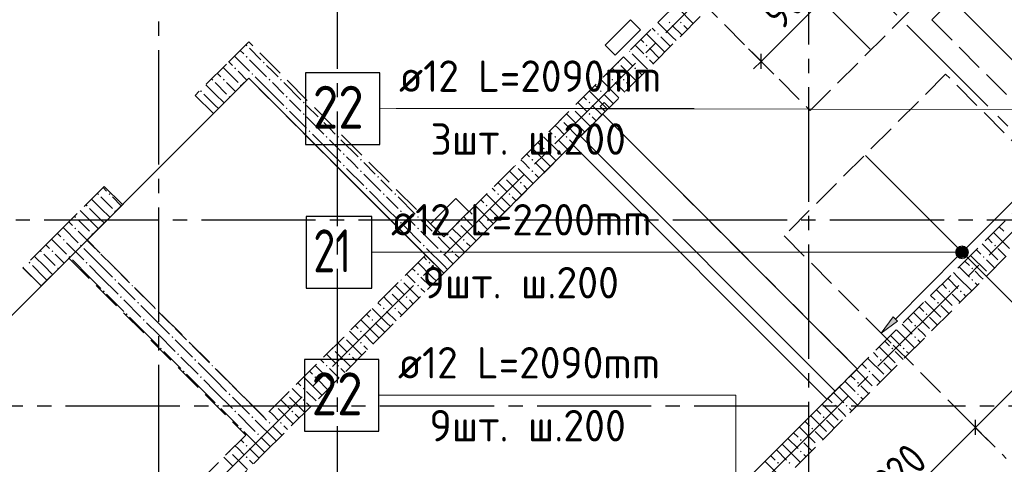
# Model space of a CAD drawing. Header units: millimetres. Extents: x 0 to 43617, y 0 to 59400.
# Tile 15 of 29: x 20852 to 27745, y 24124 to 27233. Entities that reach past the tile are written whole.
import ezdxf

# ---------------------------------------------------------------- set-up
doc = ezdxf.new("R2010")
doc.units = ezdxf.units.MM
doc.linetypes.add('______2', pattern=[270, 200, -70])
doc.linetypes.add('______5', pattern=[1100, 800, -100, 100, -100])
for name, color, linetype, lineweight in [('Standard', 7, 'Continuous', 25), ('ДОП Верх по Х', 7, 'Continuous', 25), ('ЖБ Балка Вышележаща', 7, 'Continuous', 25), ('Оси', 40, '______5', 18), ('Позиционная метка номер позиции', 7, 'Continuous', 13), ('Примечания', 7, 'Continuous', 25)]:
    doc.layers.add(name, color=color, linetype=linetype, lineweight=lineweight)
for name, color, linetype, lineweight, true_color in [('ЖБ Балка Нижележащая', 7, '______2', 25, 0x8c8cff), ('ЖБ Перекрытие верхний уровень', 7, 'Continuous', 25, 0xe0e0ff), ('ЖБ Стена верхний уровень', 7, 'Continuous', 25, 0x006e00)]:
    doc.layers.add(name, color=color, linetype=linetype, lineweight=lineweight, true_color=true_color)
doc.styles.add('GOST 2.304-81', font='txt')
doc.styles.add('ISOCPEUR', font='txt')

msp = doc.modelspace()

# ---------------------------------------------------------------- hatches: boundary and pattern name
at = {"layer": 'ДОП Верх по Х', "linetype": 'Continuous', "lineweight": 13, "transparency": 33554687}
for points in [[(27413.1, 25615.8), (27475.7, 25579.8), (27422.7, 25632.8)], [(27413.1, 25596.7), (27458.7, 25570.2), (27413.1, 25615.8)], [(27413.1, 25615.8), (27458.7, 25570.2), (27475.7, 25579.8)], [(27439.6, 25570.2), (27413.1, 25596.7), (27422.7, 25579.8)], [(27413.1, 25596.7), (27439.6, 25570.2), (27458.7, 25570.2)], [(27422.7, 25632.8), (27485.2, 25596.7), (27439.6, 25642.4)], [(27422.7, 25632.8), (27475.7, 25579.8), (27485.2, 25596.7)], [(27439.6, 25642.4), (27485.2, 25596.7), (27485.2, 25615.8)], [(27439.6, 25642.4), (27485.2, 25615.8), (27458.7, 25642.4)], [(27458.7, 25642.4), (27485.2, 25615.8), (27475.7, 25632.8)]]:
    msp.add_hatch(color=7, dxfattribs=at).paths.add_polyline_path(points)
msp.add_hatch(color=7, dxfattribs=at).paths.add_polyline_path([(26996.6, 25125.4), (26883.5, 25040.6), (26968.3, 25153.7)], flags=16)
at = {"layer": 'ЖБ Стена верхний уровень', "linetype": 'Continuous', "lineweight": 18, "transparency": 33554687}
for points in [[(25394.5, 27213.1), (25401, 27219.6), (25407.5, 27213.1), (25401, 27206.6)], [(25474.5, 27213.1), (25481, 27219.6), (25487.5, 27213.1), (25481, 27206.6)], [(25314.5, 27133.1), (25321, 27139.6), (25327.4, 27133.1), (25321, 27126.6)], [(22434.5, 27053.1), (22440.9, 27059.6), (22447.4, 27053.1), (22440.9, 27046.6)], [(25234.5, 27053.1), (25240.9, 27059.6), (25247.4, 27053.1), (25240.9, 27046.6)], [(22434.5, 26973.1), (22440.9, 26979.6), (22447.4, 26973.1), (22440.9, 26966.6)], [(25123.7, 27016.9), (25127.4, 27013.1), (25121, 27006.6), (25117.2, 27010.4)], [(25234.5, 26973.1), (25240.9, 26979.6), (25247.4, 26973.1), (25240.9, 26966.6)], [(22354.4, 26893.1), (22360.9, 26899.6), (22367.4, 26893.1), (22360.9, 26886.6)], [(22554.4, 26933.1), (22560.9, 26939.6), (22567.4, 26933.1), (22560.9, 26926.6)], [(25043.7, 26936.9), (25047.4, 26933.1), (25040.9, 26926.6), (25037.2, 26930.4)], [(25154.4, 26893.1), (25160.9, 26899.6), (25167.4, 26893.1), (25160.9, 26886.6)], [(22194.5, 26813.1), (22201, 26819.6), (22207.5, 26813.1), (22201, 26806.6)], [(22274.5, 26813.1), (22281, 26819.6), (22287.5, 26813.1), (22281, 26806.6)], [(22474.5, 26853.1), (22481, 26859.6), (22487.5, 26853.1), (22481, 26846.6)], [(22594.5, 26813.1), (22601, 26819.6), (22607.5, 26813.1), (22601, 26806.6)], [(22674.5, 26813.1), (22681, 26819.6), (22687.5, 26813.1), (22681, 26806.6)], [(24994.5, 26813.1), (25001, 26819.6), (25007.5, 26813.1), (25001, 26806.6)], [(25074.5, 26813.1), (25081, 26819.6), (25087.5, 26813.1), (25081, 26806.6)], [(22394.5, 26773.1), (22401, 26779.6), (22406.2, 26774.3), (22399.7, 26767.8)], [(22114.5, 26733.1), (22121, 26739.6), (22127.4, 26733.1), (22121, 26726.6)], [(22314.5, 26693.1), (22321, 26699.6), (22326.2, 26694.3), (22319.7, 26687.8)], [(22714.5, 26693.1), (22721, 26699.6), (22727.4, 26693.1), (22721, 26686.6)], [(24914.5, 26733.1), (24921, 26739.6), (24927.4, 26733.1), (24921, 26726.6)], [(22714.5, 26613.1), (22721, 26619.6), (22727.4, 26613.1), (22721, 26606.6)], [(22834.5, 26653.1), (22840.9, 26659.6), (22847.4, 26653.1), (22840.9, 26646.6)], [(24723.7, 26616.9), (24727.4, 26613.1), (24721, 26606.6), (24717.2, 26610.4)], [(24834.5, 26653.1), (24840.9, 26659.6), (24847.4, 26653.1), (24840.9, 26646.6)], [(22834.5, 26573.1), (22840.9, 26579.6), (22847.4, 26573.1), (22840.9, 26566.6)], [(22954.4, 26533.1), (22960.9, 26539.6), (22967.4, 26533.1), (22960.9, 26526.6)], [(24834.5, 26573.1), (24840.9, 26579.6), (24847.4, 26573.1), (24840.9, 26566.6)], [(24643.7, 26536.9), (24647.4, 26533.1), (24640.9, 26526.6), (24637.2, 26530.4)], [(24754.4, 26493.1), (24760.9, 26499.6), (24767.4, 26493.1), (24760.9, 26486.6)], [(22874.5, 26453.1), (22881, 26459.6), (22887.5, 26453.1), (22881, 26446.6)], [(22994.5, 26413.1), (23001, 26419.6), (23007.5, 26413.1), (23001, 26406.6)], [(23074.5, 26413.1), (23081, 26419.6), (23087.5, 26413.1), (23081, 26406.6)], [(24594.5, 26413.1), (24601, 26419.6), (24607.5, 26413.1), (24601, 26406.6)], [(24674.5, 26413.1), (24681, 26419.6), (24687.5, 26413.1), (24681, 26406.6)], [(24514.5, 26333.1), (24521, 26339.6), (24527.4, 26333.1), (24521, 26326.6)], [(23114.5, 26293.1), (23121, 26299.6), (23127.4, 26293.1), (23121, 26286.6)], [(23114.5, 26213.1), (23121, 26219.6), (23127.4, 26213.1), (23121, 26206.6)], [(23234.5, 26253.1), (23240.9, 26259.6), (23247.4, 26253.1), (23240.9, 26246.6)], [(24323.7, 26216.9), (24327.4, 26213.1), (24321, 26206.6), (24317.2, 26210.4)], [(24434.5, 26253.1), (24440.9, 26259.6), (24447.4, 26253.1), (24440.9, 26246.6)], [(23234.5, 26173.1), (23240.9, 26179.6), (23247.4, 26173.1), (23240.9, 26166.6)], [(23354.4, 26133.1), (23360.9, 26139.6), (23367.4, 26133.1), (23360.9, 26126.6)], [(24243.7, 26136.9), (24247.4, 26133.1), (24240.9, 26126.6), (24237.2, 26130.4)], [(24434.5, 26173.1), (24440.9, 26179.6), (24447.4, 26173.1), (24440.9, 26166.6)], [(23274.5, 26053.1), (23281, 26059.6), (23287.5, 26053.1), (23281, 26046.6)], [(24354.4, 26093.1), (24360.9, 26099.6), (24367.4, 26093.1), (24360.9, 26086.6)], [(21394.5, 26013.1), (21401, 26019.6), (21407.5, 26013.1), (21401, 26006.6)], [(21474.5, 26013.1), (21481, 26019.6), (21487.5, 26013.1), (21481, 26006.6)], [(23394.5, 26013.1), (23401, 26019.6), (23407.5, 26013.1), (23401, 26006.6)], [(23474.5, 26013.1), (23481, 26019.6), (23487.5, 26013.1), (23481, 26006.6)], [(24194.5, 26013.1), (24201, 26019.6), (24207.5, 26013.1), (24201, 26006.6)], [(24274.5, 26013.1), (24281, 26019.6), (24287.5, 26013.1), (24281, 26006.6)], [(21314.5, 25933.1), (21321, 25939.6), (21327.4, 25933.1), (21321, 25926.6)], [(24114.5, 25933.1), (24121, 25939.6), (24127.4, 25933.1), (24121, 25926.6)], [(21234.5, 25853.1), (21240.9, 25859.6), (21247.4, 25853.1), (21240.9, 25846.6)], [(21514.5, 25893.1), (21521, 25899.6), (21526.2, 25894.3), (21519.7, 25887.9)], [(23514.5, 25893.1), (23521, 25899.6), (23527.4, 25893.1), (23521, 25886.6)], [(23634.5, 25853.1), (23640.9, 25859.6), (23647.4, 25853.1), (23640.9, 25846.6)], [(24034.5, 25853.1), (24040.9, 25859.6), (24047.4, 25853.1), (24040.9, 25846.6)], [(23514.5, 25813.1), (23521, 25819.6), (23527.4, 25813.1), (23521, 25806.6)], [(23923.7, 25816.9), (23927.4, 25813.1), (23921, 25806.6), (23917.2, 25810.4)], [(21234.5, 25773.1), (21239, 25777.7), (21245.5, 25771.2), (21240.9, 25766.6)], [(21239, 25777.7), (21240.9, 25779.6), (21247.4, 25773.1), (21245.5, 25771.2)], [(21354.4, 25733.1), (21360.9, 25739.6), (21366.2, 25734.4), (21359.7, 25727.9)], [(23634.5, 25773.1), (23640.9, 25779.6), (23647.4, 25773.1), (23640.9, 25766.6)], [(23754.4, 25733.1), (23760.9, 25739.6), (23767.4, 25733.1), (23760.9, 25726.6)], [(23843.7, 25736.9), (23847.4, 25733.1), (23840.9, 25726.6), (23837.2, 25730.4)], [(24034.5, 25773.1), (24040.9, 25779.6), (24047.4, 25773.1), (24040.9, 25766.6)], [(21154.4, 25693.1), (21160.9, 25699.6), (21167.4, 25693.1), (21160.9, 25686.6)], [(21274.5, 25653.1), (21281, 25659.6), (21287.5, 25653.1), (21281, 25646.6)], [(23674.5, 25653.1), (23681, 25659.6), (23687.5, 25653.1), (23681, 25646.6)], [(23954.4, 25693.1), (23960.9, 25699.6), (23967.4, 25693.1), (23960.9, 25686.6)], [(27674.5, 25653.1), (27681, 25659.6), (27687.5, 25653.1), (27681, 25646.6)], [(21074.5, 25613.1), (21081, 25619.6), (21087.5, 25613.1), (21081, 25606.6)], [(21194.5, 25573.1), (21201, 25579.6), (21207.5, 25573.1), (21201, 25566.6)], [(21394.5, 25613.1), (21399, 25617.7), (21405.5, 25611.2), (21401, 25606.6)], [(23794.5, 25613.1), (23801, 25619.6), (23807.5, 25613.1), (23801, 25606.6)], [(23874.5, 25613.1), (23881, 25619.6), (23887.5, 25613.1), (23881, 25606.6)], [(27594.5, 25573.1), (27601, 25579.6), (27607.5, 25573.1), (27601, 25566.6)], [(20914.5, 25533.1), (20921, 25539.6), (20927.4, 25533.1), (20921, 25526.6)], [(21314.5, 25533.1), (21321, 25539.6), (21327.4, 25533.1), (21321, 25526.6)], [(23714.5, 25533.1), (23721, 25539.6), (23727.4, 25533.1), (23721, 25526.6)], [(21114.5, 25493.1), (21121, 25499.6), (21126.2, 25494.3), (21119.7, 25487.8)], [(21514.5, 25493.1), (21519, 25497.7), (21525.5, 25491.2), (21521, 25486.6)], [(23634.5, 25453.1), (23640.9, 25459.6), (23647.4, 25453.1), (23640.9, 25446.6)], [(27514.5, 25493.1), (27521, 25499.6), (27527.4, 25493.1), (27521, 25486.6)], [(21514.5, 25413.1), (21521, 25419.6), (21527.4, 25413.1), (21521, 25406.6)], [(21634.5, 25373.1), (21639, 25377.7), (21645.5, 25371.2), (21640.9, 25366.6)], [(23523.7, 25416.9), (23527.4, 25413.1), (23521, 25406.6), (23517.2, 25410.4)], [(23634.5, 25373.1), (23640.9, 25379.6), (23647.4, 25373.1), (23640.9, 25366.6)], [(27514.5, 25413.1), (27521, 25419.6), (27527.4, 25413.1), (27521, 25406.6)], [(21434.5, 25333.1), (21440.9, 25339.6), (21447.4, 25333.1), (21440.9, 25326.6)], [(21554.4, 25293.1), (21560.9, 25299.6), (21567.4, 25293.1), (21560.9, 25286.6)], [(23443.7, 25336.9), (23447.4, 25333.1), (23440.9, 25326.6), (23437.2, 25330.4)], [(23554.4, 25293.1), (23560.9, 25299.6), (23567.4, 25293.1), (23560.9, 25286.6)], [(27354.4, 25333.1), (27360.9, 25339.6), (27367.4, 25333.1), (27360.9, 25326.6)], [(27434.5, 25333.1), (27440.9, 25339.6), (27447.4, 25333.1), (27440.9, 25326.6)], [(21674.5, 25253.1), (21681, 25259.6), (21687.5, 25253.1), (21681, 25246.6)], [(27274.5, 25253.1), (27281, 25259.6), (27287.5, 25253.1), (27281, 25246.6)], [(21594.5, 25173.1), (21601, 25179.6), (21607.5, 25173.1), (21601, 25166.6)], [(21794.5, 25213.1), (21799, 25217.7), (21805.5, 25211.2), (21801, 25206.6)], [(23394.5, 25213.1), (23401, 25219.6), (23407.5, 25213.1), (23401, 25206.6)], [(23474.5, 25213.1), (23481, 25219.6), (23487.5, 25213.1), (23481, 25206.6)], [(27194.5, 25173.1), (27201, 25179.6), (27207.5, 25173.1), (27201, 25166.6)], [(21714.5, 25133.1), (21721, 25139.6), (21727.4, 25133.1), (21721, 25126.6)], [(21914.5, 25093.1), (21919, 25097.7), (21925.5, 25091.2), (21921, 25086.6)], [(23314.5, 25133.1), (23321, 25139.6), (23327.4, 25133.1), (23321, 25126.6)], [(27114.5, 25093.1), (27121, 25099.6), (27127.4, 25093.1), (27121, 25086.6)], [(23234.5, 25053.1), (23240.9, 25059.6), (23247.4, 25053.1), (23240.9, 25046.6)], [(21914.5, 25013.1), (21921, 25019.6), (21927.4, 25013.1), (21921, 25006.6)], [(22034.5, 24973.1), (22039, 24977.7), (22045.5, 24971.2), (22040.9, 24966.6)], [(23123.7, 25016.9), (23127.4, 25013.1), (23121, 25006.6), (23117.2, 25010.4)], [(23234.5, 24973.1), (23240.9, 24979.6), (23247.4, 24973.1), (23240.9, 24966.6)], [(27114.5, 25013.1), (27121, 25019.6), (27127.4, 25013.1), (27121, 25006.6)], [(21834.5, 24933.1), (21840.9, 24939.6), (21847.4, 24933.1), (21840.9, 24926.6)], [(21954.4, 24893.1), (21960.9, 24899.6), (21967.4, 24893.1), (21960.9, 24886.6)], [(23043.7, 24936.9), (23047.4, 24933.1), (23040.9, 24926.6), (23037.2, 24930.4)], [(23154.4, 24893.1), (23160.9, 24899.6), (23167.4, 24893.1), (23160.9, 24886.6)], [(26954.4, 24933.1), (26960.9, 24939.6), (26967.4, 24933.1), (26960.9, 24926.6)], [(27034.5, 24933.1), (27040.9, 24939.6), (27047.4, 24933.1), (27040.9, 24926.6)], [(22074.5, 24853.1), (22081, 24859.6), (22087.5, 24853.1), (22081, 24846.6)], [(22194.5, 24813.1), (22199, 24817.7), (22205.5, 24811.2), (22201, 24806.6)], [(22994.5, 24813.1), (23001, 24819.6), (23007.5, 24813.1), (23001, 24806.6)], [(23074.5, 24813.1), (23081, 24819.6), (23087.5, 24813.1), (23081, 24806.6)], [(26874.5, 24853.1), (26881, 24859.6), (26887.5, 24853.1), (26881, 24846.6)], [(21994.5, 24773.1), (22001, 24779.6), (22007.5, 24773.1), (22001, 24766.6)], [(26794.5, 24773.1), (26801, 24779.6), (26807.5, 24773.1), (26801, 24766.6)], [(22114.5, 24733.1), (22121, 24739.6), (22127.4, 24733.1), (22121, 24726.6)], [(22314.5, 24693.1), (22319, 24697.7), (22325.5, 24691.2), (22321, 24686.6)], [(22914.5, 24733.1), (22921, 24739.6), (22927.4, 24733.1), (22921, 24726.6)], [(26714.5, 24693.1), (26721, 24699.6), (26727.4, 24693.1), (26721, 24686.6)], [(22314.5, 24613.1), (22321, 24619.6), (22327.4, 24613.1), (22321, 24606.6)], [(22723.7, 24616.9), (22727.4, 24613.1), (22721, 24606.6), (22717.2, 24610.4)], [(22834.5, 24653.1), (22840.9, 24659.6), (22847.4, 24653.1), (22840.9, 24646.6)], [(26714.5, 24613.1), (26721, 24619.6), (26727.4, 24613.1), (26721, 24606.6)], [(22234.5, 24533.1), (22240.9, 24539.6), (22247.4, 24533.1), (22240.9, 24526.6)], [(22434.5, 24573.1), (22439, 24577.7), (22445.5, 24571.2), (22440.9, 24566.6)], [(22834.5, 24573.1), (22840.9, 24579.6), (22847.4, 24573.1), (22840.9, 24566.6)], [(26554.4, 24533.1), (26560.9, 24539.6), (26567.4, 24533.1), (26560.9, 24526.6)], [(26634.5, 24533.1), (26640.9, 24539.6), (26647.4, 24533.1), (26640.9, 24526.6)], [(22354.4, 24493.1), (22360.9, 24499.6), (22367.4, 24493.1), (22360.9, 24486.6)], [(22643.7, 24536.9), (22647.4, 24533.1), (22640.9, 24526.6), (22637.2, 24530.4)], [(22754.4, 24493.1), (22760.9, 24499.6), (22767.4, 24493.1), (22760.9, 24486.6)], [(22474.5, 24453.1), (22481, 24459.6), (22487.5, 24453.1), (22481, 24446.6)], [(22594.5, 24413.1), (22601, 24419.6), (22607.5, 24413.1), (22601, 24406.6)], [(22674.5, 24413.1), (22681, 24419.6), (22687.5, 24413.1), (22681, 24406.6)], [(26474.5, 24453.1), (26481, 24459.6), (26487.5, 24453.1), (26481, 24446.6)], [(22394.5, 24373.1), (22401, 24379.6), (22407.5, 24373.1), (22401, 24366.6)], [(22514.5, 24333.1), (22521, 24339.6), (22527.4, 24333.1), (22521, 24326.6)], [(26394.5, 24373.1), (26401, 24379.6), (26407.5, 24373.1), (26401, 24366.6)], [(26314.5, 24293.1), (26321, 24299.6), (26327.4, 24293.1), (26321, 24286.6)], [(22323.7, 24216.9), (22327.4, 24213.1), (22321, 24206.6), (22317.2, 24210.4)], [(22434.5, 24253.1), (22440.9, 24259.6), (22447.4, 24253.1), (22440.9, 24246.6)], [(26314.5, 24213.1), (26321, 24219.6), (26327.4, 24213.1), (26321, 24206.6)], [(22243.7, 24136.9), (22247.4, 24133.1), (22240.9, 24126.6), (22237.2, 24130.4)], [(22434.5, 24173.1), (22440.9, 24179.6), (22447.4, 24173.1), (22440.9, 24166.6)], [(26154.4, 24133.1), (26160.9, 24139.6), (26167.4, 24133.1), (26160.9, 24126.6)], [(26234.5, 24133.1), (26240.9, 24139.6), (26247.4, 24133.1), (26240.9, 24126.6)]]:
    msp.add_hatch(color=7, dxfattribs=at).paths.add_polyline_path(points, flags=16)
h = msp.add_hatch(color=7, dxfattribs=at)
h.paths.add_polyline_path([(21003.8, 25616.8), (20997.7, 25609.9), (21001, 25606.6), (21007.5, 25613.1)])
h.paths.add_polyline_path([(20994.5, 25613.1), (21001, 25619.6), (21003.8, 25616.8), (20997.7, 25609.9)], flags=16)
at = {"layer": 'Позиционная метка номер позиции', "linetype": 'Continuous', "lineweight": 13, "transparency": 33554687}
for points in [[(27426.7, 25567.6), (27426.7, 25645), (27410.5, 25628.8)], [(27449.2, 25561.3), (27449.2, 25651.3), (27426.7, 25645)], [(27449.2, 25561.3), (27426.7, 25645), (27426.7, 25567.6)], [(27471.7, 25567.6), (27471.7, 25645), (27449.2, 25651.3)], [(27471.7, 25567.6), (27449.2, 25651.3), (27449.2, 25561.3)], [(27487.9, 25583.8), (27487.9, 25628.8), (27471.7, 25645)], [(27487.9, 25583.8), (27471.7, 25645), (27471.7, 25567.6)], [(27410.5, 25583.8), (27410.5, 25628.8), (27404.2, 25606.3)], [(27426.7, 25567.6), (27410.5, 25628.8), (27410.5, 25583.8)], [(27487.9, 25628.8), (27487.9, 25583.8), (27494.2, 25606.3)]]:
    msp.add_hatch(color=7, dxfattribs=at).paths.add_polyline_path(points)

# ---------------------------------------------------------------- linework, layer by layer
at = {"layer": 'Standard', "color": 7, "linetype": 'Continuous', "lineweight": 13, "transparency": 33554687}
for p, q in [((26043.5, 26941.2), (26679.9, 27577.6)), ((26043.5, 26941.2), (25990.5, 26888.2)), ((27542.6, 24381.5), (28709.3, 25548.2)), ((26681.4, 23520.3), (27542.6, 24381.5))]:
    msp.add_line(p, q, dxfattribs=at)
at = {"layer": 'Standard', "color": 7, "linetype": 'Continuous', "lineweight": 25, "transparency": 33554687}
for p, q in [((25127.5, 27232.3), (24950.8, 27055.6)), ((25198.3, 27161.6), (25127.5, 27232.3)), ((25021.5, 26984.9), (25198.3, 27161.6)), ((24950.8, 27055.6), (25021.5, 26984.9)), ((26043.5, 26888.2), (26043.5, 26994.3)), ((22455.7, 26823.8), (19316.1, 23684.3)), ((23820.4, 25459.1), (22455.7, 26823.8)), ((24944.7, 26654.1), (24916.4, 26625.8)), ((24916.4, 26625.8), (24951.8, 26590.5)), ((24980.1, 26618.8), (24944.7, 26654.1)), ((24951.8, 26590.5), (24980.1, 26618.8)), ((24934.1, 26572.8), (24778.5, 26417.2)), ((24778.5, 26417.2), (24934.1, 26572.8)), ((26716, 24790.9), (24934.1, 26572.8)), ((24934.1, 26572.8), (26716, 24790.9)), ((24778.5, 26417.2), (23820.4, 25459.1)), ((26560.4, 24635.3), (24778.5, 26417.2)), ((24722, 26360.7), (26503.9, 24578.7)), ((23905.2, 25982.4), (23728.5, 25805.6)), ((23997.2, 25890.4), (23905.2, 25982.4)), ((23820.4, 25713.7), (23997.2, 25890.4)), ((23728.5, 25805.6), (23820.4, 25713.7)), ((26560.4, 24635.3), (26716, 24790.9)), ((26716, 24790.9), (26560.4, 24635.3)), ((23700.2, 21775.1), (26560.4, 24635.3)), ((27542.6, 24328.5), (27542.6, 24434.5))]:
    msp.add_line(p, q, dxfattribs=at)
at = {"layer": 'Standard', "color": 251, "linetype": 'Continuous', "lineweight": -3, "true_color": 0x656565, "transparency": 33554687}
for p, q in [((26043.5, 26941.2), (25955.1, 27029.6)), ((26043.5, 26941.2), (26131.9, 26852.9)), ((27542.6, 24381.5), (27454.2, 24469.9)), ((27542.6, 24381.5), (27631, 24293.1)), ((27542.6, 24381.5), (27542.6, 24381.5))]:
    msp.add_line(p, q, dxfattribs=at)
at = {"layer": 'ДОП Верх по Х', "color": 7, "linetype": 'Continuous', "lineweight": 18, "transparency": 33554687}
for p, q in [((25260.8, 28572.5), (26806.5, 27026.8)), ((27383.5, 27369), (28444.2, 26308.3)), ((28320.4, 24735), (26773.3, 26282.2))]:
    msp.add_line(p, q, dxfattribs=at)
at = {"layer": 'ДОП Верх по Х', "color": 7, "linetype": 'Continuous', "lineweight": 13, "transparency": 33554687}
for p, q in [((23488, 26610.7), (25574, 26610.7)), ((23431.8, 25606.3), (25517.8, 25606.3)), ((23480.1, 24606.3), (25566.1, 24606.3))]:
    msp.add_line(p, q, dxfattribs=at)
at = {"layer": 'ДОП Верх по Х', "color": 251, "linetype": 'Continuous', "lineweight": 13, "true_color": 0x494949, "transparency": 33554687}
for p, q in [((27470.4, 25627.5), (27915.9, 26073)), ((26982.5, 25139.6), (27428, 25585.1)), ((27422.7, 25632.8), (27422.7, 25632.8)), ((27475.7, 25579.8), (27475.7, 25579.8)), ((26883.5, 25040.6), (26812.8, 25111.3)), ((26883.5, 25040.6), (26968.3, 25153.7)), ((26996.6, 25125.4), (26883.5, 25040.6)), ((26968.3, 25153.7), (26996.6, 25125.4)), ((26883.5, 25040.6), (26954.2, 24969.9)), ((26883.5, 25040.6), (26883.5, 25040.6))]:
    msp.add_line(p, q, dxfattribs=at)
at = {"layer": 'ДОП Верх по Х', "color": 7, "linetype": 'Continuous', "lineweight": 25, "transparency": 33554687}
for points in [[(22854, 26360.7), (23374, 26360.7), (23374, 26860.7), (22854, 26860.7), (22854, 26360.7)], [(22857.8, 25356.3), (23317.8, 25356.3), (23317.8, 25856.3), (22857.8, 25856.3), (22857.8, 25356.3)], [(22846.1, 24356.3), (23366.1, 24356.3), (23366.1, 24856.3), (22846.1, 24856.3), (22846.1, 24356.3)]]:
    msp.add_lwpolyline(points, dxfattribs=at)
at = {"layer": 'ДОП Верх по Х', "color": 251, "linetype": 'Continuous', "lineweight": 13, "true_color": 0x494949, "transparency": 33554687}
msp.add_circle((27449.2, 25606.3), 37.5, dxfattribs=at)
at = {"layer": 'ЖБ Балка Вышележаща', "color": 7, "linetype": 'Continuous', "lineweight": 18, "transparency": 33554687}
for p, q in [((24778.5, 26417.2), (24722, 26360.6)), ((24722, 26360.6), (26503.9, 24578.7)), ((26503.9, 24578.7), (26560.4, 24635.3))]:
    msp.add_line(p, q, dxfattribs=at)
at = {"layer": 'ЖБ Балка Нижележащая', "color": 251, "linetype": '______2', "lineweight": 18, "true_color": 0x656565, "transparency": 33554687}
for p, q in [((24934.1, 26572.8), (24778.5, 26417.2)), ((26716, 24790.9), (24934.1, 26572.8)), ((26560.4, 24635.3), (26716, 24790.9))]:
    msp.add_line(p, q, dxfattribs=at)
at = {"layer": 'ЖБ Перекрытие верхний уровень', "color": 7, "linetype": 'Continuous', "lineweight": 18, "transparency": 33554687}
for p, q in [((25127.6, 27232.3), (24950.8, 27055.5)), ((25198.3, 27161.6), (25127.6, 27232.3)), ((25021.5, 26984.8), (25198.3, 27161.6)), ((24950.8, 27055.5), (25021.5, 26984.8)), ((22455.7, 26823.8), (19316.1, 23684.2)), ((23693.1, 25586.4), (22455.7, 26823.8)), ((24944.7, 26654.1), (24916.4, 26625.8)), ((24916.4, 26625.8), (24951.8, 26590.5)), ((24980.1, 26618.7), (24944.7, 26654.1)), ((24951.8, 26590.5), (24980.1, 26618.7)), ((24778.5, 26417.2), (23820.4, 25459.1)), ((26560.4, 24635.3), (24778.5, 26417.2)), ((23905.2, 25982.3), (23728.5, 25805.6)), ((23997.2, 25890.4), (23905.2, 25982.3)), ((23820.4, 25713.6), (23997.2, 25890.4)), ((23728.5, 25805.6), (23820.4, 25713.6)), ((23820.4, 25459.1), (23693.1, 25586.4)), ((23700.2, 21775.1), (26560.4, 24635.3))]:
    msp.add_line(p, q, dxfattribs=at)
at = {"layer": 'ЖБ Стена верхний уровень', "color": 251, "linetype": '______2', "lineweight": 13, "true_color": 0x656565, "transparency": 33554687}
for p, q in [((26606.4, 28499.6), (23820.4, 25713.6)), ((23947.7, 25586.4), (26733.7, 28372.4)), ((22455.7, 27078.4), (22300.1, 26922.8)), ((23820.4, 25713.6), (22455.7, 27078.4)), ((22300.1, 26922.8), (22080.9, 26703.6)), ((22208.2, 26576.3), (22455.7, 26823.8)), ((22455.7, 26823.8), (23693.1, 25586.4)), ((22208.2, 26576.3), (22080.9, 26703.6)), ((28515.6, 26590.5), (23700.2, 21775.1)), ((22462.8, 20283.1), (28642.9, 26463.2)), ((21444.5, 26067.2), (21197, 25819.7)), ((21444.5, 26067.2), (21571.8, 25939.9)), ((21324.3, 25692.4), (21571.8, 25939.9)), ((21197, 25819.7), (21069.8, 25692.4)), ((21069.8, 25692.4), (20875.3, 25498)), ((22561.7, 24455), (21324.3, 25692.4)), ((23693.1, 25586.4), (22561.7, 24455)), ((23820.4, 25459.1), (23947.7, 25586.4)), ((21002.6, 25370.7), (21197, 25565.1)), ((21197, 25565.1), (22434.5, 24327.7)), ((21002.6, 25370.7), (20875.3, 25498)), ((22561.7, 24200.4), (23820.4, 25459.1)), ((22434.5, 24327.7), (20553.6, 22446.8)), ((21918.3, 23557), (22561.7, 24200.4))]:
    msp.add_line(p, q, dxfattribs=at)
at = {"layer": 'ЖБ Стена верхний уровень', "color": 9, "linetype": 'Continuous', "lineweight": 18, "true_color": 0xc7c7c7, "transparency": 33554687}
for p, q in [((25460.9, 27313.1), (25567.7, 27206.4)), ((25280.4, 27173.7), (25301, 27153.1)), ((25421, 27113.1), (25320.4, 27213.7)), ((25421, 27193.1), (25487.7, 27126.4)), ((25501, 27193.1), (25527.7, 27166.4)), ((25200.4, 27093.7), (25221, 27073.1)), ((25340.9, 27033.1), (25240.4, 27133.7)), ((25340.9, 27113.1), (25407.7, 27046.4)), ((25421, 27113.1), (25447.7, 27086.4)), ((22460.9, 27033.1), (22540.9, 26953.1)), ((25181, 27033.1), (25160.4, 27053.7)), ((25221, 26993.1), (25181, 27033.1)), ((25260.9, 27033.1), (25327.7, 26966.4)), ((25340.9, 27033.1), (25367.7, 27006.4)), ((22355.7, 26978.4), (22460.9, 26873.1)), ((22421, 26993.1), (22395.7, 27018.4)), ((22460.9, 26953.1), (22581, 26833.1)), ((25080.4, 26973.7), (25140.9, 26913.1)), ((25140.9, 26993.1), (25247.7, 26886.4)), ((25260.9, 26953.1), (25287.7, 26926.4)), ((22275.7, 26898.4), (22381, 26793.1)), ((22315.7, 26938.4), (22340.9, 26913.1)), ((22621, 26873.1), (22581, 26913.1)), ((25021, 26873.1), (25000.4, 26893.7)), ((25060.9, 26913.1), (25167.7, 26806.4)), ((22260.9, 26833.1), (22235.7, 26858.4)), ((22381, 26873.1), (22385.8, 26868.3)), ((22385.8, 26868.3), (22443, 26811.1)), ((22621, 26713.1), (22501, 26833.1)), ((22660.9, 26833.1), (22621, 26873.1)), ((24960.4, 26853.7), (24981, 26833.1)), ((25060.9, 26833.1), (25021, 26873.1)), ((25181, 26873.1), (25207.7, 26846.4)), ((22221, 26713.1), (22155.7, 26778.4)), ((22221, 26793.1), (22301, 26713.1)), ((22301, 26793.1), (22363, 26731.1)), ((22621, 26793.1), (22701, 26713.1)), ((22701, 26793.1), (22821, 26673.1)), ((24880.4, 26773.7), (24901, 26753.1)), ((25021, 26713.1), (24920.4, 26813.7)), ((25021, 26793.1), (25087.7, 26726.4)), ((25101, 26793.1), (25127.7, 26766.4)), ((22140.9, 26713.1), (22221, 26633.1)), ((22221, 26713.1), (22283, 26651.1)), ((22621, 26713.1), (22701, 26633.1)), ((24800.4, 26693.7), (24821, 26673.1)), ((24940.9, 26633.1), (24840.4, 26733.7)), ((24940.9, 26713.1), (25007.7, 26646.4)), ((25021, 26713.1), (25047.7, 26686.4)), ((22221, 26633.1), (22243, 26611.1)), ((22781, 26633.1), (22740.9, 26673.1)), ((22821, 26593.1), (22781, 26633.1)), ((22860.9, 26633.1), (22940.9, 26553.1)), ((24781, 26633.1), (24760.4, 26653.7)), ((24821, 26593.1), (24781, 26633.1)), ((24860.9, 26633.1), (24927.7, 26566.4)), ((24940.9, 26633.1), (24967.7, 26606.4)), ((22740.9, 26593.1), (22860.9, 26473.1)), ((22860.9, 26553.1), (22981, 26433.1)), ((24680.4, 26573.7), (24740.9, 26513.1)), ((24740.9, 26593.1), (24847.7, 26486.4)), ((24860.9, 26553.1), (24887.7, 26526.4)), ((23021, 26473.1), (22981, 26513.1)), ((23060.9, 26433.1), (23021, 26473.1)), ((24621, 26473.1), (24600.4, 26493.7)), ((24660.9, 26433.1), (24621, 26473.1)), ((24660.9, 26513.1), (24767.7, 26406.4)), ((24781, 26473.1), (24807.7, 26446.4)), ((23021, 26313.1), (22901, 26433.1)), ((24621, 26313.1), (24520.4, 26413.7)), ((24560.4, 26453.7), (24581, 26433.1)), ((23021, 26393.1), (23101, 26313.1)), ((23101, 26393.1), (23221, 26273.1)), ((24540.9, 26233.1), (24440.4, 26333.7)), ((24480.4, 26373.7), (24501, 26353.1)), ((24621, 26393.1), (24687.7, 26326.4)), ((24701, 26393.1), (24727.7, 26366.4)), ((23021, 26313.1), (23101, 26233.1)), ((23181, 26233.1), (23140.9, 26273.1)), ((24400.4, 26293.7), (24421, 26273.1)), ((24540.9, 26313.1), (24607.7, 26246.4)), ((24621, 26313.1), (24647.7, 26286.4)), ((23221, 26193.1), (23181, 26233.1)), ((23260.9, 26233.1), (23340.9, 26153.1)), ((24381, 26233.1), (24360.4, 26253.7)), ((24421, 26193.1), (24381, 26233.1)), ((24460.9, 26233.1), (24527.7, 26166.4)), ((24540.9, 26233.1), (24567.7, 26206.4)), ((23140.9, 26193.1), (23260.9, 26073.1)), ((23260.9, 26153.1), (23381, 26033.1)), ((24280.4, 26173.7), (24340.9, 26113.1)), ((24340.9, 26193.1), (24447.7, 26086.4)), ((24460.9, 26153.1), (24487.7, 26126.4)), ((21460.9, 26033.1), (21435.7, 26058.4)), ((23421, 26073.1), (23381, 26113.1)), ((23460.9, 26033.1), (23421, 26073.1)), ((24221, 26073.1), (24200.4, 26093.7)), ((24260.9, 26033.1), (24221, 26073.1)), ((24260.9, 26113.1), (24367.7, 26006.4)), ((24381, 26073.1), (24407.7, 26046.4)), ((21421, 25993.1), (21501, 25913.1)), ((23421, 25913.1), (23301, 26033.1)), ((23421, 25993.1), (23501, 25913.1)), ((23501, 25993.1), (23621, 25873.1)), ((24221, 25913.1), (24120.4, 26013.7)), ((24160.4, 26053.7), (24181, 26033.1)), ((24221, 25993.1), (24287.7, 25926.4)), ((24301, 25993.1), (24327.7, 25966.4)), ((21421, 25913.1), (21355.7, 25978.4)), ((24140.9, 25833.1), (24040.4, 25933.7)), ((24080.4, 25973.7), (24101, 25953.1)), ((21340.9, 25833.1), (21275.7, 25898.4)), ((21340.9, 25913.1), (21421, 25833.1)), ((23421, 25913.1), (23501, 25833.1)), ((23581, 25833.1), (23540.9, 25873.1)), ((23981, 25833.1), (23960.4, 25853.7)), ((24000.4, 25893.7), (24021, 25873.1)), ((24140.9, 25913.1), (24207.7, 25846.4)), ((24221, 25913.1), (24247.7, 25886.4)), ((21221, 25793.1), (21195.7, 25818.4)), ((21260.9, 25833.1), (21340.9, 25753.1)), ((23540.9, 25793.1), (23660.9, 25673.1)), ((23621, 25793.1), (23581, 25833.1)), ((23660.9, 25833.1), (23740.9, 25753.1)), ((23940.9, 25793.1), (24047.7, 25686.4)), ((24021, 25793.1), (23981, 25833.1)), ((24060.9, 25833.1), (24127.7, 25766.4)), ((24140.9, 25833.1), (24167.7, 25806.4)), ((27709.6, 25784.5), (27740.9, 25753.1)), ((21115.7, 25738.4), (21140.9, 25713.1)), ((21155.7, 25778.4), (21260.9, 25673.1)), ((21260.9, 25753.1), (21381, 25633.1)), ((23660.9, 25753.1), (23781, 25633.1)), ((23821, 25673.1), (23781, 25713.1)), ((23860.9, 25713.1), (23967.7, 25606.4)), ((23880.4, 25773.7), (23940.9, 25713.1)), ((24060.9, 25753.1), (24087.7, 25726.4)), ((27669.6, 25744.5), (27781, 25633.1)), ((21075.7, 25698.4), (21181, 25593.1)), ((21181, 25673.1), (21301, 25553.1)), ((23860.9, 25633.1), (23821, 25673.1)), ((23981, 25673.1), (24007.7, 25646.4)), ((27589.6, 25664.5), (27701, 25553.1)), ((27629.6, 25704.5), (27660.9, 25673.1)), ((21021, 25593.1), (21101, 25513.1)), ((21101, 25593.1), (21163, 25531.1)), ((21421, 25513.1), (21301, 25633.1)), ((21421, 25593.1), (21501, 25513.1)), ((23680.4, 25573.7), (23701, 25553.1)), ((23821, 25513.1), (23701, 25633.1)), ((23821, 25593.1), (23887.7, 25526.4)), ((23901, 25593.1), (23927.7, 25566.4)), ((27509.6, 25584.5), (27621, 25473.1)), ((27549.6, 25624.5), (27581, 25593.1)), ((27756.9, 25577.2), (27701, 25633.1)), ((20940.9, 25513.1), (21021, 25433.1)), ((21021, 25513.1), (21083, 25451.1)), ((21340.9, 25433.1), (21221, 25553.1)), ((21340.9, 25513.1), (21421, 25433.1)), ((21421, 25513.1), (21501, 25433.1)), ((23740.9, 25433.1), (23640.4, 25533.7)), ((23740.9, 25513.1), (23807.7, 25446.4)), ((23821, 25513.1), (23847.7, 25486.4)), ((27469.6, 25544.5), (27501, 25513.1)), ((27676.9, 25497.2), (27621, 25553.1)), ((21581, 25433.1), (21540.9, 25473.1)), ((23581, 25433.1), (23560.4, 25453.7)), ((23600.4, 25493.7), (23621, 25473.1)), ((27389.6, 25464.5), (27421, 25433.1)), ((27429.6, 25504.5), (27501, 25433.1)), ((27581, 25433.1), (27540.9, 25473.1)), ((20940.9, 25433.1), (21003, 25371.1)), ((21021, 25433.1), (21043, 25411.1)), ((21340.9, 25433.1), (21421, 25353.1)), ((21421, 25433.1), (21540.9, 25313.1)), ((21540.9, 25393.1), (21660.9, 25273.1)), ((21621, 25393.1), (21581, 25433.1)), ((23480.4, 25373.7), (23540.9, 25313.1)), ((23540.9, 25393.1), (23647.7, 25286.4)), ((23621, 25393.1), (23581, 25433.1)), ((23660.9, 25433.1), (23727.7, 25366.4)), ((23740.9, 25433.1), (23767.7, 25406.4)), ((27309.6, 25384.5), (27340.9, 25353.1)), ((27349.6, 25424.5), (27421, 25353.1)), ((27421, 25433.1), (27516.9, 25337.2)), ((27540.9, 25393.1), (27556.9, 25377.2)), ((27596.9, 25417.2), (27581, 25433.1)), ((21460.9, 25313.1), (21581, 25193.1)), ((21660.9, 25353.1), (21781, 25233.1)), ((23460.9, 25313.1), (23567.7, 25206.4)), ((23660.9, 25353.1), (23687.7, 25326.4)), ((27229.6, 25304.5), (27260.9, 25273.1)), ((27269.6, 25344.5), (27381, 25233.1)), ((27421, 25273.1), (27381, 25313.1)), ((27460.9, 25313.1), (27476.9, 25297.2)), ((21581, 25273.1), (21701, 25153.1)), ((21821, 25113.1), (21701, 25233.1)), ((23360.4, 25253.7), (23381, 25233.1)), ((23421, 25273.1), (23400.4, 25293.7)), ((23460.9, 25233.1), (23421, 25273.1)), ((23581, 25273.1), (23607.7, 25246.4)), ((27189.6, 25264.5), (27301, 25153.1)), ((27356.9, 25177.2), (27301, 25233.1)), ((27436.9, 25257.2), (27421, 25273.1)), ((21821, 25193.1), (21901, 25113.1)), ((23280.4, 25173.7), (23301, 25153.1)), ((23421, 25113.1), (23320.4, 25213.7)), ((23421, 25193.1), (23487.7, 25126.4)), ((23501, 25193.1), (23527.7, 25166.4)), ((27109.6, 25184.5), (27221, 25073.1)), ((27149.6, 25224.5), (27181, 25193.1)), ((21740.9, 25033.1), (21621, 25153.1)), ((21740.9, 25113.1), (21821, 25033.1)), ((21821, 25113.1), (21901, 25033.1)), ((23200.4, 25093.7), (23221, 25073.1)), ((23340.9, 25033.1), (23240.4, 25133.7)), ((23340.9, 25113.1), (23407.7, 25046.4)), ((23421, 25113.1), (23447.7, 25086.4)), ((27029.6, 25104.5), (27101, 25033.1)), ((27069.6, 25144.5), (27101, 25113.1)), ((27276.9, 25097.2), (27221, 25153.1)), ((21740.9, 25033.1), (21821, 24953.1)), ((21821, 25033.1), (21940.9, 24913.1)), ((21981, 25033.1), (21940.9, 25073.1)), ((22021, 24993.1), (21981, 25033.1)), ((23181, 25033.1), (23160.4, 25053.7)), ((23221, 24993.1), (23181, 25033.1)), ((23260.9, 25033.1), (23327.7, 24966.4)), ((23340.9, 25033.1), (23367.7, 25006.4)), ((26949.6, 25024.5), (27021, 24953.1)), ((26989.6, 25064.5), (27021, 25033.1)), ((27021, 25033.1), (27116.9, 24937.2)), ((27181, 25033.1), (27140.9, 25073.1)), ((27196.9, 25017.2), (27181, 25033.1)), ((21940.9, 24993.1), (22060.9, 24873.1)), ((22060.9, 24953.1), (22181, 24833.1)), ((23080.4, 24973.7), (23140.9, 24913.1)), ((23140.9, 24993.1), (23247.7, 24886.4)), ((23260.9, 24953.1), (23287.7, 24926.4)), ((26909.6, 24984.5), (26940.9, 24953.1)), ((27140.9, 24993.1), (27156.9, 24977.2)), ((21860.9, 24913.1), (21981, 24793.1)), ((23021, 24873.1), (23000.4, 24893.7)), ((23060.9, 24913.1), (23167.7, 24806.4)), ((26829.6, 24904.5), (26860.9, 24873.1)), ((26869.6, 24944.5), (26981, 24833.1)), ((27021, 24873.1), (26981, 24913.1)), ((27060.9, 24913.1), (27076.9, 24897.2)), ((21981, 24873.1), (22101, 24753.1)), ((22221, 24713.1), (22101, 24833.1)), ((22960.4, 24853.7), (22981, 24833.1)), ((23060.9, 24833.1), (23021, 24873.1)), ((23181, 24873.1), (23207.7, 24846.4)), ((26749.6, 24824.5), (26781, 24793.1)), ((26789.6, 24864.5), (26901, 24753.1)), ((26956.9, 24777.2), (26901, 24833.1)), ((27036.9, 24857.2), (27021, 24873.1)), ((22140.9, 24633.1), (22021, 24753.1)), ((22221, 24793.1), (22301, 24713.1)), ((22880.4, 24773.7), (22901, 24753.1)), ((23021, 24713.1), (22920.4, 24813.7)), ((23021, 24793.1), (23087.7, 24726.4)), ((23101, 24793.1), (23127.7, 24766.4)), ((26709.6, 24784.5), (26821, 24673.1)), ((26876.9, 24697.2), (26821, 24753.1)), ((22140.9, 24713.1), (22221, 24633.1)), ((22221, 24713.1), (22301, 24633.1)), ((22800.4, 24693.7), (22821, 24673.1)), ((22940.9, 24633.1), (22840.4, 24733.7)), ((22940.9, 24713.1), (23007.7, 24646.4)), ((23021, 24713.1), (23047.7, 24686.4)), ((26629.6, 24704.5), (26701, 24633.1)), ((26669.6, 24744.5), (26701, 24713.1)), ((22140.9, 24633.1), (22221, 24553.1)), ((22221, 24633.1), (22340.9, 24513.1)), ((22381, 24633.1), (22340.9, 24673.1)), ((22421, 24593.1), (22381, 24633.1)), ((22781, 24633.1), (22760.4, 24653.7)), ((22821, 24593.1), (22781, 24633.1)), ((22860.9, 24633.1), (22927.7, 24566.4)), ((22940.9, 24633.1), (22967.7, 24606.4)), ((26549.6, 24624.5), (26621, 24553.1)), ((26589.6, 24664.5), (26621, 24633.1)), ((26621, 24633.1), (26716.9, 24537.2)), ((26781, 24633.1), (26740.9, 24673.1)), ((26796.9, 24617.2), (26781, 24633.1)), ((22340.9, 24593.1), (22460.9, 24473.1)), ((22460.9, 24553.1), (22560.4, 24453.7)), ((22680.4, 24573.7), (22740.9, 24513.1)), ((22740.9, 24593.1), (22847.7, 24486.4)), ((22860.9, 24553.1), (22887.7, 24526.4)), ((26469.6, 24544.5), (26581, 24433.1)), ((26509.6, 24584.5), (26540.9, 24553.1)), ((26740.9, 24593.1), (26756.9, 24577.2)), ((22260.9, 24513.1), (22381, 24393.1)), ((22381, 24473.1), (22480.4, 24373.7)), ((22621, 24473.1), (22600.4, 24493.7)), ((22660.9, 24433.1), (22621, 24473.1)), ((22660.9, 24513.1), (22767.7, 24406.4)), ((22781, 24473.1), (22807.7, 24446.4)), ((26429.6, 24504.5), (26460.9, 24473.1)), ((26621, 24473.1), (26581, 24513.1)), ((26636.9, 24457.2), (26621, 24473.1)), ((26660.9, 24513.1), (26676.9, 24497.2)), ((22520.4, 24413.7), (22501, 24433.1)), ((22621, 24313.1), (22520.4, 24413.7)), ((22560.4, 24453.7), (22581, 24433.1)), ((26349.6, 24424.5), (26381, 24393.1)), ((26389.6, 24464.5), (26501, 24353.1)), ((26556.9, 24377.2), (26501, 24433.1)), ((22440.4, 24333.7), (22421, 24353.1)), ((22540.9, 24233.1), (22440.4, 24333.7)), ((22480.4, 24373.7), (22501, 24353.1)), ((22621, 24393.1), (22687.7, 24326.4)), ((22701, 24393.1), (22727.7, 24366.4)), ((26269.6, 24344.5), (26301, 24313.1)), ((26309.6, 24384.5), (26421, 24273.1)), ((26476.9, 24297.2), (26421, 24353.1)), ((22400.4, 24293.7), (22421, 24273.1)), ((22540.9, 24313.1), (22607.7, 24246.4)), ((22621, 24313.1), (22647.7, 24286.4)), ((26189.6, 24264.5), (26221, 24233.1)), ((26229.6, 24304.5), (26301, 24233.1)), ((26381, 24233.1), (26340.9, 24273.1)), ((22381, 24233.1), (22360.4, 24253.7)), ((22421, 24193.1), (22381, 24233.1)), ((22460.9, 24233.1), (22527.7, 24166.4)), ((22540.9, 24233.1), (22567.7, 24206.4)), ((26149.6, 24224.5), (26221, 24153.1)), ((26221, 24233.1), (26316.9, 24137.2)), ((26396.9, 24217.2), (26381, 24233.1)), ((22280.4, 24173.7), (22340.9, 24113.1)), ((22340.9, 24193.1), (22447.7, 24086.4)), ((22460.9, 24153.1), (22487.7, 24126.4)), ((26069.6, 24144.5), (26181, 24033.1)), ((26109.6, 24184.5), (26140.9, 24153.1)), ((26340.9, 24193.1), (26356.9, 24177.2))]:
    msp.add_line(p, q, dxfattribs=at)
for points in [[(21501, 25993.1), (21563, 25931.1), (21563, 25931.1), (21563, 25931.1)], [(21421, 25913.1), (21483, 25851.1), (21483, 25851.1), (21483, 25851.1)], [(21340.9, 25833.1), (21403, 25771.1), (21403, 25771.1), (21403, 25771.1)], [(21421, 25833.1), (21443, 25811.1), (21443, 25811.1), (21443, 25811.1)], [(21060.9, 25633.1), (21038, 25656.1), (21038, 25656.1), (21035.7, 25658.4)], [(21021, 25513.1), (20963.4, 25570.7), (20963.4, 25570.7), (20955.7, 25578.4)], [(20940.9, 25433.1), (20888.8, 25485.2), (20888.8, 25485.2), (20875.7, 25498.4)]]:
    msp.add_lwpolyline(points, dxfattribs=at)
at = {"layer": 'Оси', "color": 8, "linetype": '______5', "lineweight": -3, "transparency": 33554687}
for p, q in [((21824, 57820), (21824, 7100)), ((26374, 50960), (26374, 7100)), ((23074, 50790), (23074, 7100)), ((12153.1, 13919.1), (31163, 32929)), ((29962.4, 24295.1), (21882.3, 32375.2)), ((14415.9, 12363.5), (33072.2, 31019.8)), ((29524, 25830), (3600, 25830)), ((34074, 24530), (3600, 24530)), ((34074, 24530), (3600, 24530))]:
    msp.add_line(p, q, dxfattribs=at)
at = {"layer": 'Позиционная метка номер позиции', "color": 7, "linetype": 'Continuous', "lineweight": 13, "transparency": 33554687}
for p, q in [((28147.2, 26605.3), (23374, 26610.7)), ((27449.2, 25651.3), (27449.2, 25651.3)), ((27449.2, 25606.3), (23317.8, 25606.3)), ((27404.2, 25606.3), (27404.2, 25606.3)), ((27494.2, 25606.3), (27494.2, 25606.3)), ((27449.2, 25561.3), (27449.2, 25561.3))]:
    msp.add_line(p, q, dxfattribs=at)
msp.add_lwpolyline([(25866.1, 23204.2), (25866.1, 24606.3), (23366.1, 24606.3)], dxfattribs=at)
msp.add_circle((27449.2, 25606.3), 45, dxfattribs=at)
at = {"layer": 'Примечания', "color": 7, "linetype": '______2', "lineweight": 18, "transparency": 33554687}
for p, q in [((24831.6, 28153.2), (26387.2, 26597.5)), ((26387.2, 26597.5), (27377.1, 27587.5)), ((27520.7, 27514.7), (27237.8, 27231.8)), ((27237.8, 27231.8), (28307, 26162.7)), ((27334.7, 26852.1), (26203.4, 25720.7)), ((28890.4, 25296.5), (27334.7, 26852.1)), ((26203.4, 25720.7), (27759, 24165.1))]:
    msp.add_line(p, q, dxfattribs=at)

# ---------------------------------------------------------------- texts
at = {"layer": 'Standard', "color": 7, "linetype": 'Continuous', "lineweight": 25, "transparency": 33554687, "char_height": 220, "attachment_point": 7, "rotation": 45, "style": 'GOST 2.304-81'}
for s, insert, width in [('900', (26182.6, 27151), 531.964), ('1220', (26899.7, 23809.4), 625.743)]:
    msp.add_mtext(s, dxfattribs=dict(at, insert=insert, width=width))
at = {"layer": 'ДОП Верх по Х', "color": 7, "linetype": 'Continuous', "lineweight": 13, "transparency": 33554687, "attachment_point": 7, "style": 'ISOCPEUR'}
for s, insert, char_height, width in [('\\W0.96;ø12 L=2090mm ', (23508, 26728.1), 220, 2150.516), ('\\W0.87;22', (22904, 26470.7), 300, 550.811), ('\\W0.97;3шт. ш.200 ', (23728, 26288.1), 220, 1712.324), ('\\W0.96;ø12 L=2200mm ', (23451.8, 25723.6), 220, 2150.516), ('\\W0.75;21', (22907.8, 25466.3), 300, 472.289), ('\\W0.97;9шт. ш.200 ', (23671.8, 25283.6), 220, 1712.324), ('\\W0.96;ø12 L=2090mm ', (23500.1, 24723.6), 220, 2150.516), ('\\W0.87;22', (22896.1, 24466.3), 300, 550.811), ('\\W0.97;9шт. ш.200 ', (23720.1, 24283.6), 220, 1712.318)]:
    msp.add_mtext(s, dxfattribs=dict(at, insert=insert, char_height=char_height, width=width))

doc.saveas('drawing.dxf')
